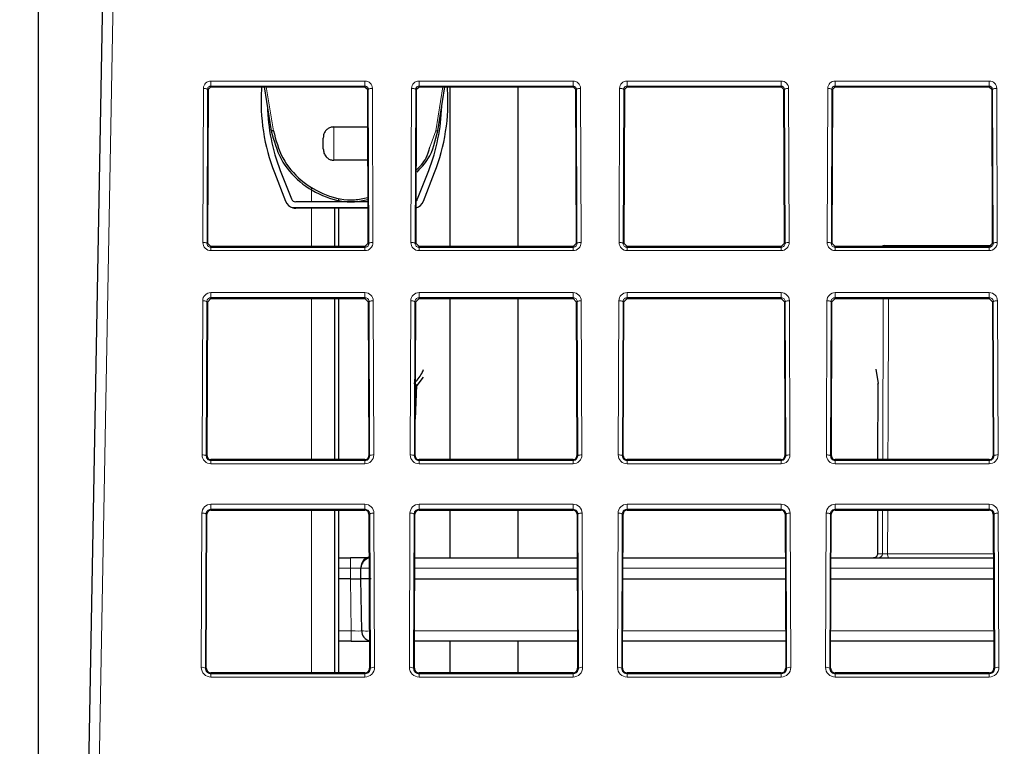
# Paper-space layout 'Blatt5' of a CAD drawing. Header units: millimetres. Extents: x 5 to 418, y 2 to 292.
# Tile 21 of 37: x 137 to 169, y 195 to 219. Entities that reach past the tile are written whole.
import ezdxf

# ---------------------------------------------------------------- set-up
doc = ezdxf.new("R2010")
doc.units = ezdxf.units.MM
doc.layers.add('SLD-0', color=7, linetype='Continuous')
doc.styles.add('SLDTEXTSTYLE0', font='TXT', dxfattribs={"width": 0.605})
doc.dimstyles.new('SLDDIMSTYLE5', dxfattribs={"dimtxt": 3.5, "dimasz": 3.302, "dimexe": 0, "dimexo": 0.0625, "dimgap": 0.875, "dimtad": 1, "dimlfac": 1.5, "dimrnd": 1e-09, "dimzin": 12, "dimdsep": 46, "dimtxsty": 'SLDTEXTSTYLE0', "dimsah": 1, "dimcen": 0.09, "dimadec": 0, "dimazin": 3, "dimtfac": 1, "dimtofl": 0, "dimtmove": 0, "dimatfit": 3, "dimfxl": 1, "dimfrac": 2, "dimtolj": 1, "dimtzin": 12, "dimarcsym": 0})

# ---------------------------------------------------------------- blocks, each defined once
blk = doc.blocks.new('_D_28')
at = {"layer": 'SLD-0', "color": 7}
for p, q in [((137.875, 142.424), (137.885, 272.518)), ((287.208, 142.413), (287.218, 272.506)), ((137.885, 271.518), (287.218, 271.506))]:
    blk.add_line(p, q, dxfattribs=at)
for points in [[(137.885, 271.518), (141.187, 271.01), (141.187, 272.026)], [(287.218, 271.506), (283.916, 272.015), (283.916, 270.999)]]:
    blk.add_solid(points, dxfattribs=at)
at = {"layer": 'SLD-0', "color": 7, "insert": (208.541, 276.024), "char_height": 3.5, "attachment_point": 1, "rotation": 359.9955, "style": 'SLDTEXTSTYLE0'}
blk.add_mtext('224', dxfattribs=at)
blk = doc.blocks.new('_D_36')
at = {"layer": 'SLD-0', "color": 7}
for p, q in [((165.864, 260.219), (113.037, 260.219)), ((114.037, 137.419), (114.037, 260.219)), ((140.541, 137.419), (113.037, 137.419))]:
    blk.add_line(p, q, dxfattribs=at)
for points in [[(114.037, 260.219), (113.529, 256.917), (114.545, 256.917)], [(114.037, 137.419), (114.545, 140.721), (113.529, 140.721)]]:
    blk.add_solid(points, dxfattribs=at)
at = {"layer": 'SLD-0', "color": 7, "insert": (109.525, 192.803), "char_height": 3.5, "attachment_point": 1, "rotation": 90, "style": 'SLDTEXTSTYLE0'}
blk.add_mtext('184,2', dxfattribs=at)

psp = doc.layouts.new('Blatt5')

# ---------------------------------------------------------------- linework, layer by layer
at = {"color": 7, "linetype": 'Continuous', "lineweight": 25}
for p, q in [((138.9903, 166.3888), (139.9476, 219.7222)), ((143.3108, 211.552), (143.3291, 216.4853)), ((143.3291, 216.4853), (143.408, 216.5639)), ((143.408, 216.5639), (148.3413, 216.5639)), ((145.0301, 216.5639), (145.0262, 216.4955)), ((145.1144, 216.5639), (145.3427, 215.1538)), ((148.3413, 216.5639), (148.4202, 216.4853)), ((148.4202, 216.4853), (148.4385, 211.552)), ((149.9774, 211.552), (149.9957, 216.4853)), ((149.9957, 216.4853), (150.0746, 216.5639)), ((150.0746, 216.5639), (155.008, 216.5639)), ((150.6733, 215.1538), (150.9015, 216.5639)), ((150.9897, 216.4955), (150.9858, 216.5639)), ((151.0758, 211.4544), (151.0758, 216.5639)), ((153.2495, 211.4544), (153.2495, 216.5639)), ((155.008, 216.5639), (155.0868, 216.4853)), ((155.0868, 216.4853), (155.1051, 211.552)), ((156.6441, 211.552), (156.6624, 216.4853)), ((156.6624, 216.4853), (156.7413, 216.5639)), ((156.7413, 216.5639), (161.6746, 216.5639)), ((161.6746, 216.5639), (161.7535, 216.4853)), ((161.7535, 216.4853), (161.7718, 211.552)), ((163.3108, 211.552), (163.3291, 216.4853)), ((163.3291, 216.4853), (163.408, 216.5639)), ((163.408, 216.5639), (168.3413, 216.5639)), ((168.3413, 216.5639), (168.4202, 216.4853)), ((168.4202, 216.4853), (168.4385, 211.552)), ((147.3413, 215.2816), (148.4246, 215.2816)), ((148.4286, 214.2166), (147.3413, 214.2166)), ((145.6297, 213.8906), (145.9874, 212.9751)), ((150.0285, 212.9751), (150.3862, 213.8906)), ((145.4434, 213.8178), (145.8012, 212.9023)), ((150.2148, 212.9023), (150.5725, 213.8178)), ((147.508, 212.8828), (147.508, 212.9724)), ((148.4342, 212.6946), (146.033, 212.6946)), ((148.4335, 212.8828), (146.1226, 212.8828)), ((148.4343, 212.6828), (146.1226, 212.6828)), ((147.3746, 211.4544), (147.3746, 212.6828)), ((147.508, 211.4544), (147.508, 212.6828)), ((149.9829, 212.6946), (149.9817, 212.6946)), ((143.408, 211.4544), (143.3108, 211.552)), ((148.3413, 211.4544), (143.408, 211.4544)), ((148.4385, 211.552), (148.3413, 211.4544)), ((150.0746, 211.4544), (149.9774, 211.552)), ((155.008, 211.4544), (150.0746, 211.4544)), ((155.1051, 211.552), (155.008, 211.4544)), ((156.7413, 211.4544), (156.6441, 211.552)), ((161.6746, 211.4544), (156.7413, 211.4544)), ((161.7718, 211.552), (161.6746, 211.4544)), ((163.408, 211.4544), (163.3108, 211.552)), ((168.3413, 211.4544), (163.408, 211.4544)), ((164.9941, 211.4853), (165.0786, 211.4853)), ((165.0786, 211.4853), (168.4124, 211.4853)), ((168.4385, 211.552), (168.3413, 211.4544)), ((143.3038, 209.6853), (143.408, 209.789)), ((143.408, 209.789), (148.3413, 209.789)), ((147.3746, 204.6291), (147.3746, 209.789)), ((147.508, 204.6291), (147.508, 209.789)), ((148.3413, 209.789), (148.4454, 209.6853)), ((149.9705, 209.6853), (150.0746, 209.789)), ((150.0746, 209.789), (155.008, 209.789)), ((151.0758, 204.6291), (151.0758, 209.789)), ((153.2495, 204.6291), (153.2495, 209.789)), ((155.008, 209.789), (155.1121, 209.6853)), ((156.6372, 209.6853), (156.7413, 209.789)), ((156.7413, 209.789), (161.6746, 209.789)), ((161.6746, 209.789), (161.7787, 209.6853)), ((163.3038, 209.6853), (163.408, 209.789)), ((163.408, 209.789), (168.3413, 209.789)), ((168.3413, 209.789), (168.4454, 209.6853)), ((143.2855, 204.7519), (143.3038, 209.6853)), ((148.4454, 209.6853), (148.4637, 204.7519)), ((149.9522, 204.7519), (149.9705, 209.6853)), ((155.1121, 209.6853), (155.1304, 204.7519)), ((156.6189, 204.7519), (156.6372, 209.6853)), ((161.7787, 209.6853), (161.797, 204.7519)), ((163.2855, 204.7519), (163.3038, 209.6853)), ((168.4454, 209.6853), (168.4637, 204.7519)), ((150.2027, 207.2661), (150.0024, 207.0061)), ((164.7067, 207.5258), (164.7796, 207.0643)), ((149.9566, 205.9232), (150.0071, 207.0089)), ((164.7748, 207.0493), (164.7675, 204.6291)), ((148.3413, 204.6291), (143.408, 204.6291)), ((155.008, 204.6291), (150.0746, 204.6291)), ((161.6746, 204.6291), (156.7413, 204.6291)), ((168.3413, 204.6291), (163.408, 204.6291)), ((143.2603, 197.9519), (143.2786, 202.8853)), ((143.408, 203.0141), (148.3413, 203.0141)), ((147.3746, 202.4186), (147.3746, 203.0141)), ((147.508, 197.8038), (147.508, 203.0141)), ((148.4706, 202.8853), (148.4889, 197.9519)), ((149.927, 197.9519), (149.9453, 202.8853)), ((150.0746, 203.0141), (155.008, 203.0141)), ((151.0758, 201.4853), (151.0758, 203.0141)), ((153.2495, 201.4853), (153.2495, 203.0141)), ((155.1373, 202.8853), (155.1556, 197.9519)), ((156.5936, 197.9519), (156.612, 202.8853)), ((156.7413, 203.0141), (161.6746, 203.0141)), ((161.804, 202.8853), (161.8223, 197.9519)), ((163.2603, 197.9519), (163.2786, 202.8853)), ((163.408, 203.0141), (168.3413, 203.0141)), ((164.7625, 203.0141), (164.7583, 201.6144)), ((168.4706, 202.8853), (168.4889, 197.9519)), ((147.3746, 197.8038), (147.3746, 202.4186)), ((147.508, 201.4853), (147.8806, 201.4853)), ((148.4416, 201.4853), (147.8806, 201.4853)), ((149.9401, 201.4853), (155.1425, 201.4853)), ((156.6068, 201.4853), (161.8092, 201.4853)), ((163.2734, 201.4853), (168.4758, 201.4853)), ((165.113, 201.489), (168.4758, 201.489)), ((148.208, 200.8186), (148.2139, 201.1578)), ((147.8747, 200.8186), (147.508, 200.8186)), ((147.8747, 200.8186), (148.208, 200.8186)), ((148.5412, 200.8186), (148.208, 200.8186)), ((148.2372, 199.1461), (148.208, 200.8186)), ((149.9376, 200.8186), (155.145, 200.8186)), ((156.6043, 200.8186), (161.8116, 200.8186)), ((163.271, 200.8186), (168.4783, 200.8186)), ((147.9039, 198.8186), (147.508, 198.8186)), ((147.9039, 198.8186), (148.4857, 198.8186)), ((155.1524, 198.8186), (149.9302, 198.8186)), ((151.0758, 197.8038), (151.0758, 198.8186)), ((153.2495, 197.8038), (153.2495, 198.8186)), ((161.8191, 198.8186), (156.5969, 198.8186)), ((168.4857, 198.8186), (163.2635, 198.8186)), ((148.3413, 197.8038), (143.408, 197.8038)), ((155.008, 197.8038), (150.0746, 197.8038)), ((161.6746, 197.8038), (156.7413, 197.8038)), ((168.3413, 197.8038), (163.408, 197.8038))]:
    psp.add_line(p, q, dxfattribs=at)
at = {"color": 7, "linetype": 'Continuous', "lineweight": 18}
for p, q in [((140.2809, 219.7855), (139.3236, 166.4521)), ((143.408, 216.7517), (148.3413, 216.7517)), ((143.408, 216.5907), (143.408, 216.7517)), ((148.3413, 216.5907), (148.3413, 216.7517)), ((150.0746, 216.7517), (155.008, 216.7517)), ((150.0746, 216.5907), (150.0746, 216.7517)), ((155.008, 216.5907), (155.008, 216.7517)), ((156.7413, 216.7517), (161.6746, 216.7517)), ((156.7413, 216.5907), (156.7413, 216.7517)), ((161.6746, 216.5907), (161.6746, 216.7517)), ((163.408, 216.7517), (168.3413, 216.7517)), ((163.408, 216.5907), (163.408, 216.7517)), ((168.3413, 216.5907), (168.3413, 216.7517)), ((143.1501, 211.5797), (143.1684, 216.513)), ((143.3017, 216.4853), (143.2834, 211.552)), ((143.3291, 216.4853), (143.3017, 216.4853)), ((148.3413, 216.5907), (143.408, 216.5907)), ((143.408, 216.5639), (143.408, 216.5907)), ((145.1814, 216.5639), (145.4085, 215.1608)), ((148.3413, 216.5639), (148.3413, 216.5907)), ((148.4202, 216.4853), (148.4476, 216.4853)), ((148.4659, 211.552), (148.4476, 216.4853)), ((148.5809, 216.513), (148.5992, 211.5797)), ((149.8167, 211.5797), (149.835, 216.513)), ((149.9683, 216.4853), (149.95, 211.552)), ((149.9957, 216.4853), (149.9683, 216.4853)), ((155.008, 216.5907), (150.0746, 216.5907)), ((150.0746, 216.5639), (150.0746, 216.5907)), ((150.6075, 215.1608), (150.8346, 216.5639)), ((155.008, 216.5639), (155.008, 216.5907)), ((155.0868, 216.4853), (155.1142, 216.4853)), ((155.1326, 211.552), (155.1142, 216.4853)), ((155.2476, 216.513), (155.2659, 211.5797)), ((156.4834, 211.5797), (156.5017, 216.513)), ((156.635, 216.4853), (156.6167, 211.552)), ((156.6624, 216.4853), (156.635, 216.4853)), ((161.6746, 216.5907), (156.7413, 216.5907)), ((156.7413, 216.5639), (156.7413, 216.5907)), ((161.6746, 216.5639), (161.6746, 216.5907)), ((161.7535, 216.4853), (161.7809, 216.4853)), ((161.7992, 211.552), (161.7809, 216.4853)), ((161.9142, 216.513), (161.9325, 211.5797)), ((163.1501, 211.5797), (163.1684, 216.513)), ((163.3017, 216.4853), (163.2834, 211.552)), ((163.3291, 216.4853), (163.3017, 216.4853)), ((168.3413, 216.5907), (163.408, 216.5907)), ((163.408, 216.5639), (163.408, 216.5907)), ((168.3413, 216.5639), (168.3413, 216.5907)), ((168.4202, 216.4853), (168.4476, 216.4853)), ((168.4659, 211.552), (168.4476, 216.4853)), ((168.5809, 216.513), (168.5992, 211.5797)), ((150.4235, 214.6354), (150.6075, 215.1608)), ((146.6246, 213.3168), (146.6246, 212.8828)), ((146.6246, 212.6828), (146.6246, 211.4544)), ((143.3108, 211.552), (143.2834, 211.552)), ((143.408, 211.4544), (143.408, 211.4264)), ((143.408, 211.3208), (143.408, 211.4264)), ((143.408, 211.4264), (148.3413, 211.4264)), ((148.3413, 211.4544), (148.3413, 211.4264)), ((148.3413, 211.3208), (148.3413, 211.4264)), ((148.4385, 211.552), (148.4659, 211.552)), ((149.9774, 211.552), (149.95, 211.552)), ((150.0746, 211.4544), (150.0746, 211.4264)), ((150.0746, 211.3208), (150.0746, 211.4264)), ((150.0746, 211.4264), (155.008, 211.4264)), ((155.008, 211.4544), (155.008, 211.4264)), ((155.008, 211.3208), (155.008, 211.4264)), ((155.1051, 211.552), (155.1326, 211.552)), ((156.6441, 211.552), (156.6167, 211.552)), ((156.7413, 211.4544), (156.7413, 211.4264)), ((156.7413, 211.3208), (156.7413, 211.4264)), ((156.7413, 211.4264), (161.6746, 211.4264)), ((161.6746, 211.4544), (161.6746, 211.4264)), ((161.6746, 211.3208), (161.6746, 211.4264)), ((161.7718, 211.552), (161.7992, 211.552)), ((163.3108, 211.552), (163.2834, 211.552)), ((163.408, 211.4544), (163.408, 211.4264)), ((163.408, 211.3208), (163.408, 211.4264)), ((163.408, 211.4264), (168.3413, 211.4264)), ((168.3413, 211.4544), (168.3413, 211.4264)), ((168.3413, 211.3208), (168.3413, 211.4264)), ((168.4385, 211.552), (168.4659, 211.552)), ((148.3413, 211.3208), (143.408, 211.3208)), ((155.008, 211.3208), (150.0746, 211.3208)), ((161.6746, 211.3208), (156.7413, 211.3208)), ((168.3413, 211.3208), (163.408, 211.3208)), ((143.408, 209.9769), (148.3413, 209.9769)), ((143.408, 209.8158), (143.408, 209.9769)), ((148.3413, 209.8158), (143.408, 209.8158)), ((143.408, 209.789), (143.408, 209.8158)), ((146.6246, 209.789), (146.6246, 204.6291)), ((148.3413, 209.8158), (148.3413, 209.9769)), ((148.3413, 209.789), (148.3413, 209.8158)), ((150.0746, 209.9769), (155.008, 209.9769)), ((150.0746, 209.8158), (150.0746, 209.9769)), ((155.008, 209.8158), (150.0746, 209.8158)), ((150.0746, 209.789), (150.0746, 209.8158)), ((155.008, 209.8158), (155.008, 209.9769)), ((155.008, 209.789), (155.008, 209.8158)), ((156.7413, 209.9769), (161.6746, 209.9769)), ((156.7413, 209.8158), (156.7413, 209.9769)), ((161.6746, 209.8158), (156.7413, 209.8158)), ((156.7413, 209.789), (156.7413, 209.8158)), ((161.6746, 209.8158), (161.6746, 209.9769)), ((161.6746, 209.789), (161.6746, 209.8158)), ((163.408, 209.9769), (168.3413, 209.9769)), ((163.408, 209.8158), (163.408, 209.9769)), ((168.3413, 209.8158), (163.408, 209.8158)), ((163.408, 209.789), (163.408, 209.8158)), ((164.9295, 204.6291), (164.9452, 209.789)), ((168.3413, 209.8158), (168.3413, 209.9769)), ((168.3413, 209.789), (168.3413, 209.8158)), ((143.1248, 204.7797), (143.1431, 209.713)), ((143.2764, 209.6853), (143.2581, 204.7519)), ((143.3038, 209.6853), (143.2764, 209.6853)), ((148.4454, 209.6853), (148.4728, 209.6853)), ((148.4911, 204.7519), (148.4728, 209.6853)), ((148.6061, 209.713), (148.6244, 204.7797)), ((149.7915, 204.7797), (149.8098, 209.713)), ((149.9431, 209.6853), (149.9248, 204.7519)), ((149.9705, 209.6853), (149.9431, 209.6853)), ((155.1121, 209.6853), (155.1395, 209.6853)), ((155.1578, 204.7519), (155.1395, 209.6853)), ((155.2728, 209.713), (155.2911, 204.7797)), ((156.4582, 204.7797), (156.4765, 209.713)), ((156.6098, 209.6853), (156.5915, 204.7519)), ((156.6372, 209.6853), (156.6098, 209.6853)), ((161.7787, 209.6853), (161.8061, 209.6853)), ((161.8245, 204.7519), (161.8061, 209.6853)), ((161.9395, 209.713), (161.9578, 204.7797)), ((163.1248, 204.7797), (163.1431, 209.713)), ((163.2764, 209.6853), (163.2581, 204.7519)), ((163.3038, 209.6853), (163.2764, 209.6853)), ((168.4454, 209.6853), (168.4728, 209.6853)), ((168.4911, 204.7519), (168.4728, 209.6853)), ((168.6061, 209.713), (168.6244, 204.7797)), ((164.7796, 207.0643), (164.7722, 204.6291)), ((143.2855, 204.7519), (143.2581, 204.7519)), ((148.4637, 204.7519), (148.4911, 204.7519)), ((149.9522, 204.7519), (149.9248, 204.7519)), ((155.1304, 204.7519), (155.1578, 204.7519)), ((156.6189, 204.7519), (156.5915, 204.7519)), ((161.797, 204.7519), (161.8245, 204.7519)), ((163.2855, 204.7519), (163.2581, 204.7519)), ((168.4637, 204.7519), (168.4911, 204.7519)), ((143.408, 204.6291), (143.408, 204.6011)), ((143.408, 204.4955), (143.408, 204.6011)), ((143.408, 204.6011), (148.3413, 204.6011)), ((148.3413, 204.4955), (143.408, 204.4955)), ((148.3413, 204.6291), (148.3413, 204.6011)), ((148.3413, 204.4955), (148.3413, 204.6011)), ((150.0746, 204.6291), (150.0746, 204.6011)), ((150.0746, 204.4955), (150.0746, 204.6011)), ((150.0746, 204.6011), (155.008, 204.6011)), ((155.008, 204.4955), (150.0746, 204.4955)), ((155.008, 204.6291), (155.008, 204.6011)), ((155.008, 204.4955), (155.008, 204.6011)), ((156.7413, 204.6291), (156.7413, 204.6011)), ((156.7413, 204.4955), (156.7413, 204.6011)), ((156.7413, 204.6011), (161.6746, 204.6011)), ((161.6746, 204.4955), (156.7413, 204.4955)), ((161.6746, 204.6291), (161.6746, 204.6011)), ((161.6746, 204.4955), (161.6746, 204.6011)), ((163.408, 204.6291), (163.408, 204.6011)), ((163.408, 204.4955), (163.408, 204.6011)), ((163.408, 204.6011), (168.3413, 204.6011)), ((168.3413, 204.4955), (163.408, 204.4955)), ((168.3413, 204.6291), (168.3413, 204.6011)), ((168.3413, 204.4955), (168.3413, 204.6011)), ((143.408, 203.202), (148.3413, 203.202)), ((143.408, 203.041), (143.408, 203.202)), ((148.3413, 203.041), (148.3413, 203.202)), ((150.0746, 203.202), (155.008, 203.202)), ((150.0746, 203.041), (150.0746, 203.202)), ((155.008, 203.041), (155.008, 203.202)), ((156.7413, 203.202), (161.6746, 203.202)), ((156.7413, 203.041), (156.7413, 203.202)), ((161.6746, 203.041), (161.6746, 203.202)), ((163.408, 203.202), (168.3413, 203.202)), ((163.408, 203.041), (163.408, 203.202)), ((168.3413, 203.041), (168.3413, 203.202)), ((143.0996, 197.9797), (143.1179, 202.913)), ((143.2512, 202.8853), (143.2329, 197.9519)), ((143.2786, 202.8853), (143.2512, 202.8853)), ((148.3413, 203.041), (143.408, 203.041)), ((143.408, 203.0141), (143.408, 203.041)), ((146.6246, 203.0141), (146.6246, 197.8038)), ((148.3413, 203.0141), (148.3413, 203.041)), ((148.4706, 202.8853), (148.498, 202.8853)), ((148.5163, 197.9519), (148.498, 202.8853)), ((148.6314, 202.913), (148.6497, 197.9797)), ((149.7663, 197.9797), (149.7846, 202.913)), ((149.9179, 202.8853), (149.8996, 197.9519)), ((149.9453, 202.8853), (149.9179, 202.8853)), ((155.008, 203.041), (150.0746, 203.041)), ((150.0746, 203.0141), (150.0746, 203.041)), ((155.008, 203.0141), (155.008, 203.041)), ((155.1373, 202.8853), (155.1647, 202.8853)), ((155.183, 197.9519), (155.1647, 202.8853)), ((155.298, 202.913), (155.3163, 197.9797)), ((156.4329, 197.9797), (156.4512, 202.913)), ((156.5845, 202.8853), (156.5662, 197.9519)), ((156.612, 202.8853), (156.5845, 202.8853)), ((161.6746, 203.041), (156.7413, 203.041)), ((156.7413, 203.0141), (156.7413, 203.041)), ((161.6746, 203.0141), (161.6746, 203.041)), ((161.804, 202.8853), (161.8314, 202.8853)), ((161.8497, 197.9519), (161.8314, 202.8853)), ((161.9647, 202.913), (161.983, 197.9797)), ((163.0996, 197.9797), (163.1179, 202.913)), ((163.2512, 202.8853), (163.2329, 197.9519)), ((163.2786, 202.8853), (163.2512, 202.8853)), ((168.3413, 203.041), (163.408, 203.041)), ((163.408, 203.0141), (163.408, 203.041)), ((164.7673, 203.0141), (164.763, 201.6163)), ((164.9204, 201.6163), (164.9246, 203.0141)), ((165.0898, 203.0141), (165.0852, 201.6116)), ((168.3413, 203.0141), (168.3413, 203.041)), ((168.4706, 202.8853), (168.498, 202.8853)), ((168.5163, 197.9519), (168.498, 202.8853)), ((168.6314, 202.913), (168.6497, 197.9797)), ((164.763, 201.6163), (164.9204, 201.6163)), ((165.0852, 201.6116), (168.4754, 201.6116)), ((147.8806, 201.1578), (147.8806, 201.4853)), ((148.4413, 201.4924), (148.4333, 201.4934)), ((165.1166, 201.4853), (165.113, 201.489)), ((147.8806, 201.1578), (147.508, 201.1578)), ((147.8747, 200.8186), (147.8806, 201.1578)), ((155.1437, 201.1578), (149.9389, 201.1578)), ((161.8104, 201.1578), (156.6055, 201.1578)), ((168.477, 201.1578), (163.2722, 201.1578)), ((147.9039, 199.1461), (147.8747, 200.8186)), ((147.508, 199.1461), (147.9039, 199.1461)), ((147.9039, 198.8186), (147.9039, 199.1461)), ((149.9314, 199.1461), (155.1512, 199.1461)), ((156.5981, 199.1461), (161.8178, 199.1461)), ((163.2647, 199.1461), (168.4845, 199.1461)), ((143.2603, 197.9519), (143.2329, 197.9519)), ((143.408, 197.8038), (143.408, 197.7758)), ((148.3413, 197.8038), (148.3413, 197.7758)), ((148.4889, 197.9519), (148.5163, 197.9519)), ((149.927, 197.9519), (149.8996, 197.9519)), ((150.0746, 197.8038), (150.0746, 197.7758)), ((155.008, 197.8038), (155.008, 197.7758)), ((155.1556, 197.9519), (155.183, 197.9519)), ((156.5936, 197.9519), (156.5662, 197.9519)), ((156.7413, 197.8038), (156.7413, 197.7758)), ((161.6746, 197.8038), (161.6746, 197.7758)), ((161.8223, 197.9519), (161.8497, 197.9519)), ((163.2603, 197.9519), (163.2329, 197.9519)), ((163.408, 197.8038), (163.408, 197.7758)), ((168.3413, 197.8038), (168.3413, 197.7758)), ((168.4889, 197.9519), (168.5163, 197.9519)), ((143.408, 197.6702), (143.408, 197.7758)), ((143.408, 197.7758), (148.3413, 197.7758)), ((148.3413, 197.6702), (143.408, 197.6702)), ((148.3413, 197.6702), (148.3413, 197.7758)), ((150.0746, 197.6702), (150.0746, 197.7758)), ((150.0746, 197.7758), (155.008, 197.7758)), ((155.008, 197.6702), (150.0746, 197.6702)), ((155.008, 197.6702), (155.008, 197.7758)), ((156.7413, 197.6702), (156.7413, 197.7758)), ((156.7413, 197.7758), (161.6746, 197.7758)), ((161.6746, 197.6702), (156.7413, 197.6702)), ((161.6746, 197.6702), (161.6746, 197.7758)), ((163.408, 197.6702), (163.408, 197.7758)), ((163.408, 197.7758), (168.3413, 197.7758)), ((168.3413, 197.6702), (163.408, 197.6702)), ((168.3413, 197.6702), (168.3413, 197.7758))]:
    psp.add_line(p, q, dxfattribs=at)
at = {"color": 7, "linetype": 'Continuous', "lineweight": 18, "flags": 128}
for points in [[(165.1116, 209.789), (165.0987, 205.7676), (165.095, 204.6291)], [(164.7583, 201.6144), (164.7587, 201.6149), (164.763, 201.6163)]]:
    psp.add_lwpolyline(points, dxfattribs=at)
at = {"color": 7, "linetype": 'Continuous', "lineweight": 18}
for centre, radius, start, end in [((143.408, 216.5121), 0.2396, 90, 179.78742), ((148.3413, 216.5121), 0.2396, 0.21258, 90), ((150.0746, 216.5121), 0.2396, 90, 179.78742), ((155.008, 216.5121), 0.2396, 0.21258, 90), ((156.7413, 216.5121), 0.2396, 90, 179.78742), ((161.6746, 216.5121), 0.2396, 0.21258, 90), ((163.408, 216.5121), 0.2396, 90, 179.78742), ((168.3413, 216.5121), 0.2396, 0.21258, 90), ((143.1988, 216.3251), 0.1903, 57.29762, 99.21354), ((148.5504, 216.3251), 0.1903, 80.78718, 122.70251), ((149.8655, 216.3251), 0.1903, 57.29762, 99.21354), ((155.2171, 216.3251), 0.1903, 80.78646, 122.70238), ((156.5322, 216.3251), 0.1903, 57.29749, 99.21282), ((161.8838, 216.3251), 0.1903, 80.78646, 122.70238), ((163.1988, 216.3251), 0.1903, 57.29667, 99.21364), ((168.5504, 216.3251), 0.1903, 80.78636, 122.70333), ((150.6726, 215.4609), 0.307, 257.75536, 270.12939), ((143.1805, 211.3918), 0.1903, 57.2918, 99.21527), ((143.408, 211.5787), 0.2579, 179.78742, 270), ((148.3413, 211.5787), 0.2579, 270, 0.21258), ((148.5687, 211.3918), 0.1903, 80.78546, 122.70832), ((149.8472, 211.3918), 0.1903, 57.2918, 99.21527), ((150.0746, 211.5787), 0.2579, 179.78742, 270), ((155.008, 211.5787), 0.2579, 270, 0.21258), ((155.2354, 211.3918), 0.1903, 80.78473, 122.7082), ((156.5139, 211.3918), 0.1903, 57.29168, 99.21454), ((156.7413, 211.5787), 0.2579, 179.78742, 270), ((161.6746, 211.5787), 0.2579, 270, 0.21258), ((161.9021, 211.3918), 0.1903, 80.78473, 122.7082), ((163.1805, 211.3918), 0.1903, 57.29085, 99.21537), ((163.408, 211.5787), 0.2579, 179.78742, 270), ((164.9945, 211.3591), 0.1261, 90.15365, 130.96147), ((165.079, 211.3591), 0.1261, 90.15138, 130.96147), ((165.0639, 211.4486), 0.0395, 8.43182, 68.12639), ((168.3413, 211.5787), 0.2579, 270, 0.21258), ((168.5687, 211.3918), 0.1903, 80.78463, 122.70915), ((143.408, 209.712), 0.2648, 90, 179.78742), ((148.3413, 209.712), 0.2648, 0.21258, 90), ((150.0746, 209.712), 0.2648, 90, 179.78742), ((155.008, 209.712), 0.2648, 0.21258, 90), ((156.7413, 209.712), 0.2648, 90, 179.78742), ((161.6746, 209.712), 0.2648, 0.21258, 90), ((163.408, 209.712), 0.2648, 90, 179.78742), ((168.3413, 209.712), 0.2648, 0.21258, 90), ((143.1736, 209.5251), 0.1903, 57.29168, 99.21454), ((148.5756, 209.5251), 0.1903, 80.78473, 122.7082), ((149.8403, 209.5251), 0.1903, 57.29283, 99.21424), ((155.2423, 209.5251), 0.1903, 80.78473, 122.7082), ((156.5069, 209.5251), 0.1903, 57.2918, 99.21527), ((161.909, 209.5251), 0.1903, 80.78546, 122.70832), ((163.1736, 209.5251), 0.1903, 57.29168, 99.21454), ((168.5756, 209.5251), 0.1903, 80.78546, 122.70832), ((143.1553, 204.5918), 0.1903, 57.29168, 99.21454), ((143.408, 204.7786), 0.2831, 179.78742, 270), ((148.3413, 204.7786), 0.2831, 270, 0.21258), ((148.594, 204.5918), 0.1903, 80.78473, 122.7082), ((149.822, 204.5918), 0.1903, 57.29283, 99.21424), ((150.0746, 204.7786), 0.2831, 179.78742, 270), ((155.008, 204.7786), 0.2831, 270, 0.21258), ((155.2606, 204.5918), 0.1903, 80.78473, 122.7082), ((156.4886, 204.5918), 0.1903, 57.2918, 99.21527), ((156.7413, 204.7786), 0.2831, 179.78742, 270), ((161.6746, 204.7786), 0.2831, 270, 0.21258), ((161.9273, 204.5918), 0.1903, 80.78546, 122.70832), ((163.1553, 204.5918), 0.1903, 57.29168, 99.21454), ((163.408, 204.7786), 0.2831, 179.78742, 270), ((168.3413, 204.7786), 0.2831, 270, 0.21258), ((168.594, 204.5918), 0.1903, 80.78546, 122.70832), ((143.408, 202.9119), 0.2901, 90, 179.78742), ((148.3413, 202.9119), 0.2901, 0.21258, 90), ((150.0746, 202.9119), 0.2901, 90, 179.78742), ((155.008, 202.9119), 0.2901, 0.21258, 90), ((156.7413, 202.9119), 0.2901, 90, 179.78742), ((161.6746, 202.9119), 0.2901, 0.21258, 90), ((163.408, 202.9119), 0.2901, 90, 179.78742), ((168.3413, 202.9119), 0.2901, 0.21258, 90), ((143.1484, 202.7252), 0.1902, 57.28295, 99.22412), ((148.6009, 202.7252), 0.1902, 80.77588, 122.71705), ((149.8151, 202.7252), 0.1902, 57.28282, 99.2234), ((155.2675, 202.7252), 0.1902, 80.7766, 122.71718), ((156.4817, 202.7252), 0.1902, 57.282, 99.22422), ((161.9342, 202.7252), 0.1902, 80.7766, 122.71718), ((163.1484, 202.7252), 0.1902, 57.28295, 99.22412), ((168.6009, 202.7252), 0.1902, 80.77588, 122.71705), ((164.7894, 201.6162), 0.131, 271.01288, 0.0217), ((165.292, 201.5939), 0.2075, 175.10674, 210.38384), ((148.3625, 197.0849), 4.0755, 88.38885, 92.08914), ((148.3758, 201.9876), 2.8449, 267.20684, 272.1903), ((143.1301, 197.7918), 0.1903, 57.2918, 99.21527), ((143.408, 197.9785), 0.3084, 179.78742, 270), ((148.3413, 197.9785), 0.3084, 270, 0.21258), ((148.6192, 197.7918), 0.1903, 80.78473, 122.7082), ((149.7967, 197.7918), 0.1903, 57.29168, 99.21454), ((150.0746, 197.9785), 0.3084, 179.78742, 270), ((155.008, 197.9785), 0.3084, 270, 0.21258), ((155.2858, 197.7918), 0.1903, 80.78546, 122.70832), ((156.4634, 197.7918), 0.1903, 57.29085, 99.21537), ((156.7413, 197.9785), 0.3084, 179.78742, 270), ((161.6746, 197.9785), 0.3084, 270, 0.21258), ((161.9525, 197.7918), 0.1903, 80.78546, 122.70832), ((163.1301, 197.7918), 0.1903, 57.2918, 99.21527), ((163.408, 197.9785), 0.3084, 179.78742, 270), ((168.3413, 197.9785), 0.3084, 270, 0.21258), ((168.6192, 197.7918), 0.1903, 80.78473, 122.7082)]:
    psp.add_arc(centre, radius, start, end, dxfattribs=at)
at = {"color": 7, "linetype": 'Continuous', "lineweight": 25}
for centre, radius, start, end in [((151.2803, 216.0986), 6.2667, 176.369, 201.34356), ((144.7356, 216.0986), 6.2667, 338.65644, 3.631), ((151.2803, 216.0986), 6.0667, 181.5182, 201.34356), ((144.7356, 216.0986), 6.0667, 338.65644, 358.4818), ((146.1226, 213.0279), 0.1452, 201.34356, 270), ((149.8933, 213.0279), 0.1452, 307.91971, 338.65644), ((146.1226, 213.0279), 0.3452, 201.34356, 254.94797), ((146.1226, 213.0279), 0.3452, 254.94797, 270), ((149.8933, 213.0279), 0.3452, 285.05203, 338.65644), ((164.9941, 211.3519), 0.1333, 90, 129.79189), ((143.408, 204.7515), 0.1224, 179.78742, 270), ((148.3413, 204.7515), 0.1224, 270, 0.21258), ((150.0746, 204.7515), 0.1224, 179.78742, 270), ((155.008, 204.7515), 0.1224, 270, 0.21258), ((156.7413, 204.7515), 0.1224, 179.78742, 270), ((161.6746, 204.7515), 0.1224, 270, 0.21258), ((163.408, 204.7515), 0.1224, 179.78742, 270), ((168.3413, 204.7515), 0.1224, 270, 0.21258), ((143.408, 202.8848), 0.1293, 90, 179.78742), ((148.3413, 202.8848), 0.1293, 0.21258, 90), ((150.0746, 202.8848), 0.1293, 90, 179.78742), ((155.008, 202.8848), 0.1293, 0.21258, 90), ((156.7413, 202.8848), 0.1293, 90, 179.78742), ((161.6746, 202.8848), 0.1293, 0.21258, 90), ((163.408, 202.8848), 0.1293, 90, 179.78742), ((168.3413, 202.8848), 0.1293, 0.21258, 90), ((148.5472, 201.1519), 0.3333, 102.35154, 179), ((148.5477, 201.183), 0.3333, 108.96967, 179.01069), ((148.3802, 201.6186), 0.1333, 270, 315.70848), ((148.5704, 199.1519), 0.3333, 181, 255.27051), ((143.408, 197.9514), 0.1476, 179.78742, 270), ((148.3413, 197.9514), 0.1476, 270, 0.21258), ((150.0746, 197.9514), 0.1476, 179.78742, 270), ((155.008, 197.9514), 0.1476, 270, 0.21258), ((156.7413, 197.9514), 0.1476, 179.78742, 270), ((161.6746, 197.9514), 0.1476, 270, 0.21258), ((163.408, 197.9514), 0.1476, 179.78742, 270), ((168.3413, 197.9514), 0.1476, 270, 0.21258)]:
    psp.add_arc(centre, radius, start, end, dxfattribs=at)
at = {"color": 7, "linetype": 'Continuous', "lineweight": 18}
for centre, major_axis, start_param, end_param in [((147.8804, 201.1519), (0.3335, 0.0058), 6.2825767, 7.8530684), ((147.9037, 199.1519), (0.3335, -0.0058), 4.7133022, 6.2837939)]:
    psp.add_ellipse(centre, major_axis=major_axis, ratio=0.0174285, start_param=start_param, end_param=end_param, dxfattribs=at)
for points, knots in [([(143.408, 216.5907), (143.3969, 216.5897), (143.3748, 216.5876), (143.3451, 216.572), (143.3211, 216.5486), (143.305, 216.5186), (143.3028, 216.4963), (143.3017, 216.4853)], [0, 0, 0, 0, 0.1892697, 0.3782759, 0.5752384, 0.7909652, 1, 1, 1, 1]), ([(148.4476, 216.4853), (148.4461, 216.4983), (148.4431, 216.5243), (148.4211, 216.5582), (148.3897, 216.5815), (148.361, 216.59), (148.3451, 216.5906), (148.3413, 216.5907)], [0, 0, 0, 0, 0.246923, 0.4943207, 0.7268087, 0.9349617, 1, 1, 1, 1]), ([(150.0746, 216.5907), (150.0636, 216.5897), (150.0415, 216.5876), (150.0117, 216.572), (149.9878, 216.5486), (149.9716, 216.5186), (149.9694, 216.4963), (149.9683, 216.4853)], [0, 0, 0, 0, 0.1892697, 0.3782759, 0.5752384, 0.7909652, 1, 1, 1, 1]), ([(155.1142, 216.4853), (155.1128, 216.4983), (155.1098, 216.5243), (155.0878, 216.5582), (155.0564, 216.5815), (155.0276, 216.59), (155.0117, 216.5906), (155.008, 216.5907)], [0, 0, 0, 0, 0.2469297, 0.4943342, 0.7268285, 0.9349599, 1, 1, 1, 1]), ([(156.7413, 216.5907), (156.7302, 216.5897), (156.7081, 216.5876), (156.6784, 216.572), (156.6545, 216.5486), (156.6383, 216.5186), (156.6361, 216.4963), (156.635, 216.4853)], [0, 0, 0, 0, 0.1892935, 0.3782706, 0.575248, 0.7909699, 1, 1, 1, 1]), ([(161.7809, 216.4853), (161.7794, 216.4983), (161.7764, 216.5243), (161.7544, 216.5582), (161.723, 216.5815), (161.6943, 216.59), (161.6784, 216.5906), (161.6746, 216.5907)], [0, 0, 0, 0, 0.2469277, 0.4943161, 0.7268307, 0.9349604, 1, 1, 1, 1]), ([(163.408, 216.5907), (163.3969, 216.5897), (163.3748, 216.5876), (163.3451, 216.572), (163.3211, 216.5486), (163.305, 216.5186), (163.3028, 216.4963), (163.3017, 216.4853)], [0, 0, 0, 0, 0.1892935, 0.3782706, 0.575248, 0.7909699, 1, 1, 1, 1]), ([(168.4476, 216.4853), (168.4461, 216.4983), (168.4431, 216.5243), (168.4211, 216.5582), (168.3897, 216.5815), (168.361, 216.59), (168.3451, 216.5906), (168.3413, 216.5907)], [0, 0, 0, 0, 0.2469302, 0.4943161, 0.7268062, 0.9349611, 1, 1, 1, 1]), ([(147.3413, 215.2816), (147.3413, 215.2756), (147.3413, 215.2637), (147.3413, 215.2106), (147.3413, 215.1096), (147.3413, 214.9539), (147.3413, 214.7788), (147.3413, 214.5978), (147.3413, 214.4271), (147.3413, 214.2825), (147.3413, 214.2396), (147.3413, 214.2166)], [0, 0, 0, 0, 0.055754, 0.1109001, 0.2236821, 0.3426957, 0.4659609, 0.5904188, 0.7156837, 0.847631, 1, 1, 1, 1]), ([(143.2834, 211.552), (143.2848, 211.5369), (143.2878, 211.5068), (143.3123, 211.467), (143.3479, 211.4389), (143.3823, 211.4275), (143.4022, 211.4266), (143.408, 211.4264)], [0, 0, 0, 0, 0.2396811, 0.4797238, 0.7078975, 0.9161772, 1, 1, 1, 1]), ([(148.3413, 211.4264), (148.3544, 211.4276), (148.3807, 211.4301), (148.416, 211.4489), (148.444, 211.4769), (148.4627, 211.5127), (148.4648, 211.539), (148.4659, 211.552)], [0, 0, 0, 0, 0.1914424, 0.3826269, 0.5805035, 0.7941211, 1, 1, 1, 1]), ([(149.95, 211.552), (149.9515, 211.5369), (149.9544, 211.5068), (149.979, 211.467), (150.0145, 211.4389), (150.049, 211.4275), (150.0689, 211.4266), (150.0746, 211.4264)], [0, 0, 0, 0, 0.2396814, 0.4797244, 0.7078984, 0.9162013, 1, 1, 1, 1]), ([(155.008, 211.4264), (155.0211, 211.4276), (155.0474, 211.4301), (155.0826, 211.4489), (155.1107, 211.4769), (155.1293, 211.5127), (155.1315, 211.539), (155.1326, 211.552)], [0, 0, 0, 0, 0.1914221, 0.3826315, 0.5804954, 0.7941171, 1, 1, 1, 1]), ([(156.6167, 211.552), (156.6182, 211.5369), (156.6211, 211.5068), (156.6456, 211.467), (156.6812, 211.4389), (156.7156, 211.4275), (156.7356, 211.4266), (156.7413, 211.4264)], [0, 0, 0, 0, 0.2396814, 0.4797087, 0.707879, 0.9161785, 1, 1, 1, 1]), ([(161.6746, 211.4264), (161.6878, 211.4276), (161.714, 211.4301), (161.7493, 211.4489), (161.7774, 211.4769), (161.796, 211.5127), (161.7982, 211.539), (161.7992, 211.552)], [0, 0, 0, 0, 0.191421, 0.3826292, 0.5805083, 0.7941184, 1, 1, 1, 1]), ([(163.2834, 211.552), (163.2848, 211.5369), (163.2878, 211.5068), (163.3123, 211.467), (163.3479, 211.4389), (163.3823, 211.4275), (163.4022, 211.4266), (163.408, 211.4264)], [0, 0, 0, 0, 0.2396824, 0.4797108, 0.7079006, 0.9161781, 1, 1, 1, 1]), ([(168.3413, 211.4264), (168.3544, 211.4276), (168.3807, 211.4301), (168.416, 211.4489), (168.444, 211.4769), (168.4626, 211.5127), (168.4648, 211.539), (168.4659, 211.552)], [0, 0, 0, 0, 0.1914437, 0.3826296, 0.5805075, 0.7941164, 1, 1, 1, 1]), ([(143.408, 209.8158), (143.3941, 209.8145), (143.3663, 209.812), (143.3291, 209.7921), (143.2994, 209.7623), (143.2802, 209.7252), (143.2776, 209.6981), (143.2764, 209.6853)], [0, 0, 0, 0, 0.1938775, 0.3875251, 0.5879622, 0.8040354, 1, 1, 1, 1]), ([(148.4728, 209.6853), (148.471, 209.7011), (148.4675, 209.7327), (148.4412, 209.7742), (148.4034, 209.8033), (148.3675, 209.8148), (148.3469, 209.8156), (148.3413, 209.8158)], [0, 0, 0, 0, 0.24053829, 0.48143382, 0.71094854, 0.9211255, 1, 1, 1, 1]), ([(150.0746, 209.8158), (150.0607, 209.8145), (150.033, 209.812), (149.9957, 209.7921), (149.966, 209.7623), (149.9468, 209.7252), (149.9443, 209.6981), (149.9431, 209.6853)], [0, 0, 0, 0, 0.19388027, 0.3875103, 0.5879661, 0.80403257, 1, 1, 1, 1]), ([(155.1395, 209.6853), (155.1377, 209.7011), (155.1342, 209.7327), (155.1078, 209.7742), (155.0701, 209.8033), (155.0342, 209.8148), (155.0136, 209.8156), (155.008, 209.8158)], [0, 0, 0, 0, 0.2405362, 0.4814337, 0.7109682, 0.9211249, 1, 1, 1, 1]), ([(156.7413, 209.8158), (156.7274, 209.8145), (156.6997, 209.812), (156.6624, 209.7921), (156.6327, 209.7623), (156.6135, 209.7252), (156.611, 209.6981), (156.6098, 209.6853)], [0, 0, 0, 0, 0.1938763, 0.3875227, 0.5879745, 0.8040365, 1, 1, 1, 1]), ([(161.8061, 209.6853), (161.8044, 209.7011), (161.8008, 209.7327), (161.7745, 209.7742), (161.7368, 209.8033), (161.7008, 209.8148), (161.6802, 209.8156), (161.6746, 209.8158)], [0, 0, 0, 0, 0.24053829, 0.48143382, 0.71094854, 0.9211255, 1, 1, 1, 1]), ([(163.408, 209.8158), (163.3941, 209.8145), (163.3663, 209.812), (163.3291, 209.7921), (163.2994, 209.7623), (163.2802, 209.7252), (163.2776, 209.6981), (163.2764, 209.6853)], [0, 0, 0, 0, 0.1938763, 0.3875227, 0.5879745, 0.8040365, 1, 1, 1, 1]), ([(168.4728, 209.6853), (168.471, 209.7011), (168.4675, 209.7327), (168.4412, 209.7742), (168.4034, 209.8033), (168.3675, 209.8148), (168.3469, 209.8156), (168.3413, 209.8158)], [0, 0, 0, 0, 0.24053829, 0.48143382, 0.71094854, 0.9211255, 1, 1, 1, 1]), ([(143.2581, 204.7519), (143.2606, 204.7308), (143.2651, 204.6915), (143.2992, 204.6433), (143.3432, 204.6124), (143.3822, 204.6018), (143.4035, 204.6012), (143.408, 204.6011)], [0, 0, 0, 0, 0.2783204, 0.514973, 0.7383926, 0.9451231, 1, 1, 1, 1]), ([(148.3413, 204.6011), (148.3572, 204.6026), (148.389, 204.6055), (148.4317, 204.6284), (148.4655, 204.6627), (148.4874, 204.7057), (148.4899, 204.7369), (148.4911, 204.7519)], [0, 0, 0, 0, 0.1940473, 0.3878781, 0.58824, 0.8021577, 1, 1, 1, 1]), ([(149.9248, 204.7519), (149.9272, 204.7308), (149.9317, 204.6915), (149.9658, 204.6433), (150.0099, 204.6124), (150.0489, 204.6018), (150.0702, 204.6012), (150.0746, 204.6011)], [0, 0, 0, 0, 0.2783191, 0.5149848, 0.7383902, 0.9451226, 1, 1, 1, 1]), ([(155.008, 204.6011), (155.0239, 204.6026), (155.0556, 204.6055), (155.0983, 204.6285), (155.1322, 204.6627), (155.1541, 204.7057), (155.1566, 204.7369), (155.1578, 204.7519)], [0, 0, 0, 0, 0.1940301, 0.3878638, 0.5882425, 0.8021548, 1, 1, 1, 1]), ([(156.5915, 204.7519), (156.5939, 204.7308), (156.5984, 204.6915), (156.6325, 204.6433), (156.6766, 204.6124), (156.7155, 204.6018), (156.7368, 204.6012), (156.7413, 204.6011)], [0, 0, 0, 0, 0.27831932, 0.51497091, 0.73837337, 0.94510298, 1, 1, 1, 1]), ([(161.6746, 204.6011), (161.6905, 204.6026), (161.7223, 204.6055), (161.765, 204.6285), (161.7989, 204.6627), (161.8207, 204.7057), (161.8232, 204.7369), (161.8245, 204.7519)], [0, 0, 0, 0, 0.1940296, 0.3878628, 0.5882409, 0.8021526, 1, 1, 1, 1]), ([(163.2581, 204.7519), (163.2606, 204.7308), (163.2651, 204.6915), (163.2992, 204.6433), (163.3432, 204.6124), (163.3822, 204.6018), (163.4035, 204.6012), (163.408, 204.6011)], [0, 0, 0, 0, 0.2783195, 0.5149713, 0.7383739, 0.9451232, 1, 1, 1, 1]), ([(168.3413, 204.6011), (168.3572, 204.6026), (168.389, 204.6055), (168.4317, 204.6284), (168.4655, 204.6627), (168.4874, 204.7057), (168.4899, 204.7369), (168.4911, 204.7519)], [0, 0, 0, 0, 0.1940484, 0.3878804, 0.5882434, 0.8021539, 1, 1, 1, 1]), ([(143.408, 203.041), (143.3913, 203.0394), (143.3581, 203.0363), (143.3134, 203.0123), (143.278, 202.9764), (143.2555, 202.9322), (143.2526, 202.9002), (143.2512, 202.8853)], [0, 0, 0, 0, 0.1959669, 0.3917147, 0.5942854, 0.8103305, 1, 1, 1, 1]), ([(148.498, 202.8853), (148.4954, 202.9065), (148.4905, 202.9464), (148.4557, 202.9961), (148.4099, 203.0287), (148.3689, 203.0401), (148.3463, 203.0408), (148.3413, 203.041)], [0, 0, 0, 0, 0.2682795, 0.506247, 0.7317895, 0.9409541, 1, 1, 1, 1]), ([(150.0746, 203.041), (150.058, 203.0394), (150.0248, 203.0363), (149.9801, 203.0123), (149.9446, 202.9764), (149.9221, 202.9322), (149.9192, 202.9002), (149.9179, 202.8853)], [0, 0, 0, 0, 0.1959669, 0.3917147, 0.5942854, 0.8103305, 1, 1, 1, 1]), ([(155.1647, 202.8853), (155.1621, 202.9065), (155.1571, 202.9464), (155.1224, 202.9961), (155.0766, 203.0287), (155.0356, 203.0401), (155.0129, 203.0408), (155.008, 203.041)], [0, 0, 0, 0, 0.268286, 0.5062453, 0.7318057, 0.9409535, 1, 1, 1, 1]), ([(156.7413, 203.041), (156.7247, 203.0394), (156.6914, 203.0363), (156.6467, 203.0123), (156.6113, 202.9764), (156.5888, 202.9322), (156.5859, 202.9002), (156.5845, 202.8853)], [0, 0, 0, 0, 0.1959636, 0.3917251, 0.5942924, 0.8103337, 1, 1, 1, 1]), ([(161.8314, 202.8853), (161.8288, 202.9065), (161.8238, 202.9464), (161.7891, 202.9961), (161.7432, 203.0287), (161.7022, 203.0401), (161.6796, 203.0408), (161.6746, 203.041)], [0, 0, 0, 0, 0.268286, 0.5062453, 0.7318057, 0.9409535, 1, 1, 1, 1]), ([(163.408, 203.041), (163.3913, 203.0394), (163.3581, 203.0363), (163.3134, 203.0123), (163.278, 202.9764), (163.2554, 202.9322), (163.2526, 202.9002), (163.2512, 202.8853)], [0, 0, 0, 0, 0.19596587, 0.39171254, 0.59428217, 0.81033423, 1, 1, 1, 1]), ([(168.498, 202.8853), (168.4954, 202.9065), (168.4905, 202.9464), (168.4557, 202.9961), (168.4099, 203.0287), (168.3689, 203.0401), (168.3463, 203.0408), (168.3413, 203.041)], [0, 0, 0, 0, 0.2682851, 0.5062437, 0.7317877, 0.9409537, 1, 1, 1, 1]), ([(164.763, 201.6163), (164.7619, 201.6012), (164.7603, 201.5795), (164.7515, 201.5602), (164.7488, 201.5543)], [0, 0, 0, 0, 0.6941313, 1, 1, 1, 1]), ([(165.0852, 201.6116), (165.0704, 201.6114), (165.0408, 201.6111), (164.9962, 201.6115), (164.958, 201.6128), (164.9321, 201.6145), (164.9238, 201.6158), (164.9204, 201.6163)], [0, 0, 0, 0, 0.21273151, 0.42544935, 0.63839107, 0.85184155, 1, 1, 1, 1]), ([(143.2329, 197.9519), (143.235, 197.9307), (143.2392, 197.8886), (143.2732, 197.8334), (143.3222, 197.7942), (143.3704, 197.7775), (143.3991, 197.7762), (143.408, 197.7758)], [0, 0, 0, 0, 0.2380728, 0.4723241, 0.6968113, 0.9068303, 1, 1, 1, 1]), ([(148.3413, 197.7758), (148.3599, 197.7775), (148.3972, 197.781), (148.4473, 197.808), (148.4869, 197.8484), (148.5121, 197.8986), (148.515, 197.9348), (148.5163, 197.9519)], [0, 0, 0, 0, 0.19568753, 0.39117348, 0.59321621, 0.80728532, 1, 1, 1, 1]), ([(149.8996, 197.9519), (149.9017, 197.9307), (149.9058, 197.8886), (149.9399, 197.8334), (149.9888, 197.7942), (150.0371, 197.7775), (150.0658, 197.7762), (150.0746, 197.7758)], [0, 0, 0, 0, 0.238077, 0.4723211, 0.6968096, 0.9068297, 1, 1, 1, 1]), ([(155.008, 197.7758), (155.0266, 197.7775), (155.0638, 197.781), (155.114, 197.808), (155.1536, 197.8484), (155.1788, 197.8986), (155.1817, 197.9348), (155.183, 197.9519)], [0, 0, 0, 0, 0.1956726, 0.3911761, 0.5932092, 0.8072808, 1, 1, 1, 1]), ([(156.5662, 197.9519), (156.5683, 197.9307), (156.5725, 197.8886), (156.6066, 197.8334), (156.6555, 197.7942), (156.7037, 197.7775), (156.7325, 197.7762), (156.7413, 197.7758)], [0, 0, 0, 0, 0.2380731, 0.4723133, 0.6967981, 0.9068313, 1, 1, 1, 1]), ([(161.6746, 197.7758), (161.6933, 197.7775), (161.7305, 197.781), (161.7806, 197.808), (161.8203, 197.8484), (161.8455, 197.8986), (161.8483, 197.9348), (161.8497, 197.9519)], [0, 0, 0, 0, 0.1956717, 0.3911743, 0.5932184, 0.8072817, 1, 1, 1, 1]), ([(163.2329, 197.9519), (163.235, 197.9307), (163.2392, 197.8886), (163.2732, 197.8334), (163.3222, 197.7942), (163.3704, 197.7775), (163.3991, 197.7762), (163.408, 197.7758)], [0, 0, 0, 0, 0.2380728, 0.4723241, 0.6968113, 0.9068303, 1, 1, 1, 1]), ([(168.3413, 197.7758), (168.3599, 197.7775), (168.3972, 197.781), (168.4473, 197.808), (168.4869, 197.8484), (168.5121, 197.8986), (168.515, 197.9348), (168.5163, 197.9519)], [0, 0, 0, 0, 0.1956707, 0.3911723, 0.5932154, 0.807285, 1, 1, 1, 1])]:
    psp.add_open_spline(points, degree=3, knots=knots, dxfattribs=at)
at = {"color": 7, "linetype": 'Continuous', "lineweight": 25}
for points, knots in [([(145.4085, 215.1608), (145.3999, 215.1595), (145.3827, 215.1568), (145.3611, 215.1542), (145.3458, 215.1529), (145.3437, 215.1535), (145.3427, 215.1538)], [0, 0, 0, 0, 0.2499811, 0.5000071, 0.7499664, 1, 1, 1, 1]), ([(145.3427, 215.1538), (145.4255, 214.8461), (145.5912, 214.2308), (146.2301, 213.4786), (147.0601, 213.007), (147.8476, 212.8286), (148.292, 212.9278), (148.4333, 212.9594)], [0, 0, 0, 0, 0.2245834, 0.4490712, 0.6782888, 0.8977508, 1, 1, 1, 1]), ([(145.4085, 215.1608), (145.4893, 214.8607), (145.6508, 214.2606), (146.2697, 213.5322), (147.0764, 213.0694), (147.8488, 212.8904), (148.2919, 212.9917), (148.433, 213.024)], [0, 0, 0, 0, 0.2240091, 0.4479169, 0.6717063, 0.895427, 1, 1, 1, 1]), ([(147.3413, 215.2815), (147.306, 215.2782), (147.2339, 215.2714), (147.1359, 215.2171), (147.0594, 215.1345), (147.0131, 215.033), (147.0096, 214.961), (147.008, 214.9267)], [0, 0, 0, 0, 0.1946053, 0.3978289, 0.6026936, 0.8110014, 1, 1, 1, 1]), ([(150.0095, 213.8343), (150.1368, 213.9704), (150.4827, 214.3402), (150.5995, 214.8388), (150.6733, 215.1538)], [0, 0, 0, 0, 0.3679774, 1, 1, 1, 1]), ([(147.008, 214.5814), (147.008, 214.5909), (147.008, 214.61), (147.008, 214.6499), (147.008, 214.6967), (147.008, 214.762), (147.008, 214.8446), (147.008, 214.8993), (147.008, 214.9267)], [0, 0, 0, 0, 0.1171665, 0.2345264, 0.3602821, 0.5011055, 0.7501022, 1, 1, 1, 1]), ([(147.008, 214.5814), (147.0116, 214.5357), (147.0189, 214.4438), (147.0874, 214.3269), (147.1846, 214.2498), (147.2737, 214.2196), (147.326, 214.2173), (147.3413, 214.2166)], [0, 0, 0, 0, 0.2488878, 0.4995592, 0.7140242, 0.9164454, 1, 1, 1, 1]), ([(149.9588, 213.8724), (150.0897, 214.0021), (150.3095, 214.22), (150.3907, 214.5157), (150.4235, 214.6354)], [0, 0, 0, 0, 0.5952412, 1, 1, 1, 1]), ([(149.9099, 207.0643), (150.0042, 207.1642), (150.1309, 207.2985), (150.2006, 207.4696), (150.2185, 207.5134)], [0, 0, 0, 0, 0.74383469, 1, 1, 1, 1]), ([(150.0055, 207.009), (150.0059, 207.0093), (150.0079, 207.0107), (149.9976, 207.0188), (149.9814, 207.0293), (149.9656, 207.0373), (149.9607, 207.0397)], [0, 0, 0, 0, 0.0941829, 0.458902, 0.8331991, 1, 1, 1, 1]), ([(164.7751, 207.0493), (164.775, 207.0495), (164.7732, 207.0539), (164.7765, 207.0591), (164.7794, 207.064), (164.7796, 207.0643)], [0, 0, 0, 0, 0.0254048, 0.9385579, 1, 1, 1, 1]), ([(164.7581, 201.6238), (164.7581, 201.6152), (164.7581, 201.5912), (164.752, 201.5658), (164.7436, 201.5526), (164.743, 201.5517)], [0, 0, 0, 0, 0.3376367, 0.9561182, 1, 1, 1, 1]), ([(164.7419, 201.5523), (164.7406, 201.5488), (164.7336, 201.5302), (164.7066, 201.5066), (164.6713, 201.4869), (164.6462, 201.4872), (164.6365, 201.4873)], [0, 0, 0, 0, 0.0790746, 0.4154166, 0.7735525, 1, 1, 1, 1]), ([(164.7435, 201.5517), (164.7435, 201.5517), (164.743, 201.5534), (164.7457, 201.5537), (164.7482, 201.5542), (164.7488, 201.5543)], [0, 0, 0, 0, 0.0127352, 0.741459, 1, 1, 1, 1])]:
    psp.add_open_spline(points, degree=3, knots=knots, dxfattribs=at)

# ---------------------------------------------------------------- dimensions: what is measured, and where the dimension line sits
at = {"layer": 'SLD-0', "color": 7}
for base, p1, p2, angle, picture, middle in [((287.2179, 271.5064), (137.8747, 142.4244), (287.2079, 142.4128), 359.99554, '_D_28', (212.5514, 271.5122)), ((114.0371, 260.2186), (140.5413, 137.4186), (165.8641, 260.2186), 90, '_D_36', (114.0371, 198.8186))]:
    dim = psp.add_linear_dim(base=base, p1=p1, p2=p2, angle=angle, dimstyle='SLDDIMSTYLE5', dxfattribs=at)
    dim.commit()
    dim.dimension.update_dxf_attribs({"geometry": picture, "text_midpoint": middle, "dimtype": 160})

doc.saveas('drawing.dxf')
